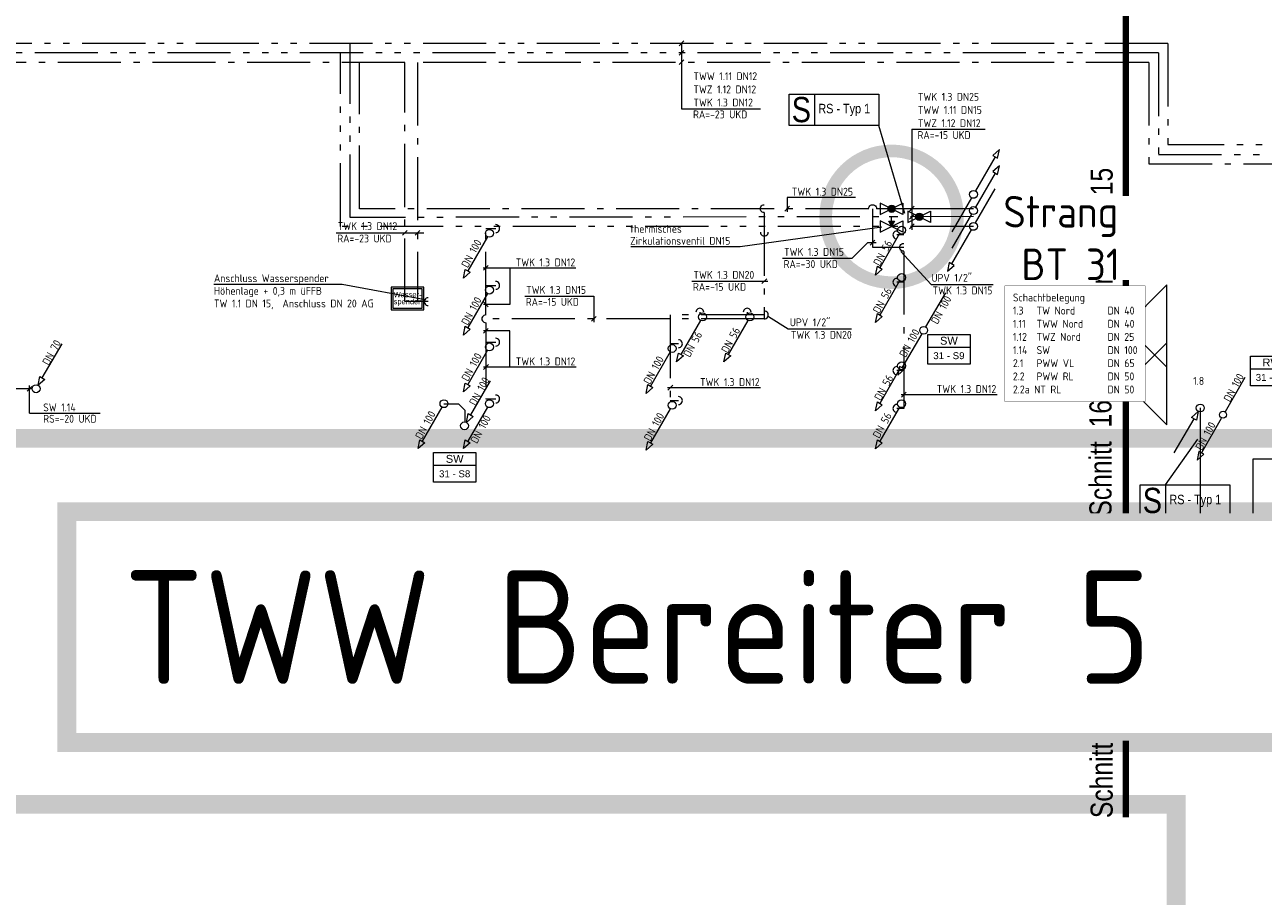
# Model space of a CAD drawing. Header units: metres. Extents: x -5 to 278, y -19 to 180.
# Tile 33 of 59: x 113 to 133, y 55 to 69. Entities that reach past the tile are written whole.
import ezdxf
from ezdxf.enums import TextEntityAlignment as Align

# ---------------------------------------------------------------- set-up
doc = ezdxf.new("R2010")
doc.units = ezdxf.units.M
doc.header["$LTSCALE"] = 0.1
for name, pattern in [('_PGMM_Ge_2Pkt', [16, 10, -2, 0, -2, 0, -2]), ('_PGMM_Ge_3Pkt', [18, 10, -2, 0, -2, 0, -2, 0, -2]), ('_PGMM_Ge_Ku', [6.5, 5, -1.5]), ('_PGMM_Ge_Pkt', [14, 10, -2, 0, -2])]:
    doc.linetypes.add(name, pattern=pattern)
doc.layers.get('0').update_dxf_attribs({"linetype": 'CONTINUOUS', "lineweight": 20})
for name, color, linetype, lineweight in [('A_TWW Bereiter_5', 200, 'CONTINUOUS', 20), ('A_TWW Bereiter_6', 4, 'CONTINUOUS', 20), ('S_Kaltwasser', 90, '_PGMM_Ge_Pkt', 20), ('S_Osmosewasser', 90, '_PGMM_OW', 20), ('S_Regenwasser', 162, '_PGMM_Ge_Ku', 20), ('S_Regenwasser TXT', 162, 'CONTINUOUS', 20), ('S_Schmutzwasser', 34, 'CONTINUOUS', 20), ('S_Schmutzwasser TXT', 34, 'CONTINUOUS', 20), ('S_Stempel Schott', 125, 'CONTINUOUS', 20), ('S_Symbol Absperrventile', 190, 'CONTINUOUS', 20), ('S_TXT Strang RW', 140, 'CONTINUOUS', 20), ('S_TXT Strang SW', 30, 'CONTINUOUS', 20), ('S_TXT Strangname', 6, 'CONTINUOUS', 20), ('S_TXT_W+K+Z', 125, 'CONTINUOUS', 20), ('S_Warmwasser', 10, '_PGMM_Ge_2Pkt', 20), ('S_Wasserspender', 210, 'CONTINUOUS', 20), ('S_Zirkulation', 21, '_PGMM_Ge_3Pkt', 20)]:
    doc.layers.add(name, color=color, linetype=linetype, lineweight=lineweight)
doc.layers.add('S_Schnittlinien', color=6, linetype='CONTINUOUS', lineweight=20, plot=False)
doc.styles.add('ACS_ISOCT', font='ISOCT')
doc.styles.add('Arial', font='arial.ttf')
doc.styles.add('ARIAL_NARROW', font='ARIALN.TTF')
doc.styles.get("Standard").update_dxf_attribs({"font": 'isocp.shx', "height": 0.001})
doc.styles.add('TGA_E2-02$0$STANDARD', font='isocp3.shx')
doc.linetypes.add('_PGMM_OW', pattern='A,8,0,["OW",ACS_ISOCT,S=1,R=0,X=0,Y=-0.5],-2.2', length=10.2)

# ---------------------------------------------------------------- blocks, each defined once
blk = doc.blocks.new('Wasserspender')
at = {"color": 0, "linetype": 'ByBlock'}
for points in [[(0, -0.36), (0.515, -0.36), (0.515, 0), (0, 0)], [(0.031, -0.022), (0.484, -0.022), (0.484, -0.338), (0.031, -0.338)]]:
    blk.add_lwpolyline(points, close=True, dxfattribs=at)
at = {"color": 0, "linetype": 'ByBlock', "insert": (0.038, -0.077), "char_height": 0.085, "attachment_point": 1, "rotation": 360, "line_spacing_factor": 0.78, "style": 'Arial'}
blk.add_mtext('Wasser-\\Pspender', dxfattribs=at)
blk = doc.blocks.new('*U13')
at = {"linetype": 'ByBlock'}
h = blk.add_hatch(color=0, dxfattribs=at)
edge = h.paths.add_edge_path()
edge.add_arc((0, 0), 1.16, 0, 360)
at = {"color": 0, "linetype": 'ByBlock'}
for points in [[(0, 0), (-3.59, 1.79), (-3.59, -1.79), (0, 0)], [(0, 0), (3.59, 1.79), (3.59, -1.79), (0, 0)]]:
    blk.add_lwpolyline(points, dxfattribs=at)
blk.add_circle((0, 0), 1.16, dxfattribs=at)
blk = doc.blocks.new('*U17')
at = {"linetype": 'ByBlock'}
h = blk.add_hatch(color=0, dxfattribs=at)
h.dxf.hatch_style = 1
h.paths.add_polyline_path([(0, 0), (-0.92, 1.72), (0.92, 1.72)])
at = {"color": 0, "linetype": 'ByBlock'}
for points in [[(0, 0), (-3.59, 1.79), (-3.59, -1.79), (0, 0)], [(0, 0), (-0.92, 1.72), (0.92, 1.72), (0, 0)], [(-0.75, 3.2), (0.75, 3.2)], [(0, 1.72), (0, 3.2)], [(0, 0), (3.59, 1.79), (3.59, -1.79), (0, 0)]]:
    blk.add_lwpolyline(points, dxfattribs=at)
blk = doc.blocks.new('Sym_Absperrventile')
at = {"color": 0, "linetype": 'ByBlock', "const_width": 0.1}
blk.add_lwpolyline([(0, -0.5219, 1), (0, 0.5219, 1), (0, -0.5219, -0.209016)], format="xyb", dxfattribs=at)
blk = doc.blocks.new('*U18')
at = {"color": 0, "linetype": 'ByBlock'}
for p, q in [((0.344, 0.595), (0.031, 0.054)), ((0.411, 0.712), (0.305, 0.618)), ((0.305, 0.618), (0.383, 0.573)), ((0.383, 0.573), (0.411, 0.712)), ((-0.031, -0.054), (-0.344, -0.595))]:
    blk.add_line(p, q, dxfattribs=at)
blk.add_circle((0, 0), 0.0625, dxfattribs=at)
blk = doc.blocks.new('*U19')
at = {"color": 0, "linetype": 'ByBlock'}
for p, q in [((0.031, 0.054), (0.344, 0.595)), ((-0.344, -0.595), (-0.031, -0.054)), ((-0.383, -0.573), (-0.411, -0.712)), ((-0.305, -0.618), (-0.383, -0.573)), ((-0.411, -0.712), (-0.305, -0.618))]:
    blk.add_line(p, q, dxfattribs=at)
blk.add_circle((0, 0), 0.0625, dxfattribs=at)
blk = doc.blocks.new('*U26')
at = {"color": 0, "linetype": 'ByBlock'}
blk.add_wipeout([(0, 0), (0.671, 0), (0.671, -0.473), (0, -0.473)], dxfattribs=at)
blk.add_lwpolyline([(0, 0), (0.671, 0), (0.671, -0.473), (0, -0.473)], close=True, dxfattribs=at)
blk.add_lwpolyline([(0, -0.203), (0.671, -0.203)], dxfattribs=at)
blk.add_lwpolyline([(0, -0.203), (0.671, -0.203)], dxfattribs=at)
at = {"color": 0, "linetype": 'ByBlock', "insert": (0.336, -0.102), "char_height": 0.125, "width": 0.20598, "attachment_point": 5, "style": 'ACS_ISOCT'}
blk.add_mtext('{\\fArial|b0|i0|c0|p34;SW}', dxfattribs=at)
at = {"color": 0, "linetype": 'ByBlock', "style": 'Arial'}
blk.add_attdef('STRANG_NR.', text='', height=0.11, dxfattribs=at).set_placement((0.336, -0.338), align=Align.MIDDLE_CENTER)
blk = doc.blocks.new('*U27')
at = {"color": 0, "linetype": 'ByBlock'}
blk.add_wipeout([(0, 0), (0.671, 0), (0.671, -0.473), (0, -0.473)], dxfattribs=at)
blk.add_lwpolyline([(0, 0), (0.671, 0), (0.671, -0.473), (0, -0.473)], close=True, dxfattribs=at)
blk.add_lwpolyline([(0, -0.203), (0.671, -0.203)], dxfattribs=at)
blk.add_lwpolyline([(0, -0.203), (0.671, -0.203)], dxfattribs=at)
at = {"color": 0, "linetype": 'ByBlock', "insert": (0.336, -0.102), "char_height": 0.125, "width": 0.20598, "attachment_point": 5, "style": 'ACS_ISOCT'}
blk.add_mtext('{\\fArial|b0|i0|c0|p34;RW}', dxfattribs=at)
at = {"color": 0, "linetype": 'ByBlock', "style": 'Arial'}
blk.add_attdef('STRANG_NR.', text='', height=0.11, dxfattribs=at).set_placement((0.336, -0.338), align=Align.MIDDLE_CENTER)

msp = doc.modelspace()

# ---------------------------------------------------------------- hatches: boundary and pattern name
at = {"layer": 'S_Kaltwasser'}
h = msp.add_hatch(dxfattribs=at)
h.set_pattern_fill('ANGLE', color=256)
h.set_pattern_definition([(0, (0, 0), (0, 6.985), [5.08, -1.905]), (90, (0, 0), (-6.985, 4e-16), [5.08, -1.905])])
edge = h.paths.add_edge_path()
edge.add_arc((127.236, 66.674), 0.522, 0, 360)

# ---------------------------------------------------------------- linework, layer by layer
for p, q in [((119.381, 68.259), (104.65, 68.259)), ((118.663, 65.94), (118.663, 68.259)), ((119.381, 64.467), (119.381, 68.259)), ((119.581, 68.259), (119.581, 64.467)), ((131.169, 68.259), (119.581, 68.259)), ((131.169, 68.259), (131.169, 66.65)), ((131.169, 66.65), (141.512, 66.65)), ((126.729, 65.94), (118.663, 65.94)), ((126.792, 65.94), (126.792, 65.328)), ((125.074, 65.878), (125.075, 64.195)), ((120.663, 64.257), (120.663, 65.625)), ((120.663, 65.625), (120.82, 65.625)), ((127.284, 65.524), (127.175, 65.524)), ((126.792, 65.328), (127.284, 65.328)), ((127.284, 65.263), (127.284, 62.775)), ((127.284, 64.774), (127.175, 64.774)), ((120.663, 64.725), (120.82, 64.725)), ((119.75, 64.467), (119.381, 64.467)), ((125.075, 64.195), (120.663, 64.195)), ((125.075, 64.256), (123.586, 64.256)), ((123.586, 64.256), (123.586, 62.9)), ((124.054, 64.299), (124.054, 64.256)), ((124.804, 64.299), (124.804, 64.256)), ((120.663, 64.132), (120.663, 62.925)), ((120.663, 63.825), (120.82, 63.825)), ((123.715, 63.8), (123.586, 63.8)), ((127.284, 63.375), (127.175, 63.375)), ((120.663, 62.925), (120.82, 62.925)), ((123.586, 62.9), (123.715, 62.9)), ((127.284, 62.775), (127.175, 62.775))]:
    msp.add_line(p, q, dxfattribs=at)
at = {"layer": 'S_Kaltwasser', "linetype": 'Continuous'}
msp.add_line((128.389, 65.94), (126.854, 65.94), dxfattribs=at)
at = {"layer": 'S_Kaltwasser', "linetype": 'Continuous', "extrusion": (0, 0, -1)}
for centre, major_axis in [((125.074, 65.94), (-0.0625, 0)), ((126.791, 65.941), (0, 0.0625)), ((127.283, 65.328), (-0.0625, 0))]:
    msp.add_ellipse(centre, major_axis=major_axis, ratio=1, start_param=4.708766, end_param=7.866194, dxfattribs=at)
at = {"layer": 'S_Kaltwasser', "linetype": 'Continuous'}
for centre, major_axis in [((120.82, 65.625), (0.0625, 0)), ((125.075, 65.568), (0, -0.0625)), ((127.175, 65.524), (-0.0625, 0)), ((120.82, 64.725), (0.0625, 0)), ((127.175, 64.774), (-0.0625, 0)), ((119.75, 64.467), (-0.0625, 0)), ((124.054, 64.299), (0, 0.0625)), ((124.804, 64.299), (0, 0.0625)), ((120.663, 64.195), (-0.0625, 0)), ((125.075, 64.256), (0.0625, 0)), ((120.82, 63.825), (0.0625, 0)), ((123.715, 63.8), (0.0625, 0)), ((127.175, 63.375), (-0.0625, 0)), ((120.82, 62.925), (0.0625, 0)), ((123.715, 62.9), (0.0625, 0)), ((127.175, 62.775), (-0.0625, 0))]:
    msp.add_ellipse(centre, major_axis=major_axis, ratio=1, start_param=4.708766, end_param=7.866194, dxfattribs=at)
at = {"layer": 'S_Osmosewasser', "linetype": 'Continuous'}
for p, q in [((131.571, 62.069), (131.883, 62.61)), ((131.844, 62.633), (131.951, 62.727)), ((131.922, 62.588), (131.844, 62.633)), ((131.951, 62.727), (131.922, 62.588))]:
    msp.add_line(p, q, dxfattribs=at)
at = {"layer": 'S_Osmosewasser', "ltscale": 2}
for p, q in [((131.982, 62.782), (131.982, 60.382)), ((131.982, 60.382), (148.015, 60.382))]:
    msp.add_line(p, q, dxfattribs=at)
at = {"layer": 'S_Osmosewasser', "linetype": 'Continuous'}
msp.add_circle((131.982, 62.782), 0.0625, dxfattribs=at)
at = {"layer": 'S_Regenwasser', "linetype": 'Continuous'}
for p, q in [((132.688, 63.263), (132.375, 62.721)), ((132.313, 62.613), (132, 62.072)), ((131.961, 62.094), (131.933, 61.955)), ((131.933, 61.955), (132.039, 62.049)), ((132.039, 62.049), (131.961, 62.094))]:
    msp.add_line(p, q, dxfattribs=at)
msp.add_ellipse((132.344, 62.675), major_axis=(0, 0.055), ratio=1, start_param=-1.570796, end_param=4.712389, dxfattribs=at)
at = {"layer": 'S_Schmutzwasser'}
for p, q in [((127.219, 65.546), (126.906, 65.005)), ((120.689, 65.496), (120.376, 64.955)), ((120.309, 64.838), (120.337, 64.977)), ((120.337, 64.977), (120.415, 64.932)), ((126.839, 64.888), (126.867, 65.027)), ((126.945, 64.982), (126.839, 64.888)), ((126.867, 65.027), (126.945, 64.982)), ((120.415, 64.932), (120.309, 64.838)), ((127.219, 64.796), (126.906, 64.255)), ((120.689, 64.596), (120.376, 64.055)), ((127.944, 64.608), (127.631, 64.067)), ((124.066, 64.171), (123.754, 63.629)), ((124.816, 64.171), (124.504, 63.629)), ((126.839, 64.138), (126.867, 64.277)), ((126.945, 64.232), (126.839, 64.138)), ((126.867, 64.277), (126.945, 64.232)), ((120.309, 63.938), (120.337, 64.077)), ((120.415, 64.032), (120.309, 63.938)), ((120.337, 64.077), (120.415, 64.032)), ((113.636, 63.258), (113.949, 63.8)), ((127.569, 63.959), (127.256, 63.418)), ((120.689, 63.696), (120.376, 63.155)), ((123.584, 63.671), (123.271, 63.129)), ((123.686, 63.513), (123.715, 63.652)), ((123.793, 63.607), (123.686, 63.513)), ((123.715, 63.652), (123.793, 63.607)), ((124.436, 63.513), (124.465, 63.652)), ((124.543, 63.607), (124.436, 63.513)), ((124.465, 63.652), (124.543, 63.607)), ((127.219, 63.396), (126.906, 62.854)), ((127.217, 63.44), (127.189, 63.301)), ((127.189, 63.301), (127.295, 63.395)), ((127.295, 63.395), (127.217, 63.44)), ((113.569, 63.142), (113.597, 63.281)), ((113.675, 63.236), (113.569, 63.142)), ((113.597, 63.281), (113.675, 63.236)), ((120.424, 62.671), (120.736, 63.212)), ((113.475, 63.087), (113.205, 63.087)), ((120.309, 63.038), (120.337, 63.177)), ((120.415, 63.132), (120.309, 63.038)), ((120.337, 63.177), (120.415, 63.132)), ((123.204, 63.013), (123.232, 63.152)), ((123.31, 63.107), (123.204, 63.013)), ((123.232, 63.152), (123.31, 63.107)), ((119.969, 62.796), (119.656, 62.255)), ((120, 62.85), (120.229, 62.85)), ((120.229, 62.85), (120.329, 62.75)), ((120.689, 62.796), (120.376, 62.255)), ((126.839, 62.737), (126.867, 62.877)), ((126.945, 62.832), (126.839, 62.737)), ((126.867, 62.877), (126.945, 62.832)), ((127.218, 62.796), (126.905, 62.254)), ((120.329, 62.75), (120.329, 62.55)), ((120.356, 62.554), (120.385, 62.694)), ((120.463, 62.649), (120.356, 62.554)), ((120.385, 62.694), (120.463, 62.649)), ((123.584, 62.771), (123.271, 62.229)), ((119.589, 62.138), (119.617, 62.277)), ((119.695, 62.232), (119.589, 62.138)), ((119.617, 62.277), (119.695, 62.232)), ((120.309, 62.138), (120.337, 62.277)), ((120.415, 62.232), (120.309, 62.138)), ((120.337, 62.277), (120.415, 62.232)), ((123.204, 62.113), (123.232, 62.252)), ((123.31, 62.207), (123.204, 62.113)), ((123.232, 62.252), (123.31, 62.207)), ((126.838, 62.137), (126.866, 62.277)), ((126.944, 62.232), (126.838, 62.137)), ((126.866, 62.277), (126.944, 62.232))]:
    msp.add_line(p, q, dxfattribs=at)
msp.add_circle((127.6, 64.013), 0.0625, dxfattribs=at)
at = {"layer": 'S_Schmutzwasser', "linetype": 'Continuous'}
for centre in [(120.72, 65.55), (127.25, 65.6), (127.25, 64.85), (120.72, 64.65), (124.097, 64.225), (124.847, 64.225), (120.72, 63.75), (123.615, 63.725), (127.25, 63.45), (113.538, 63.087), (120, 62.85), (120.72, 62.85), (123.615, 62.825), (127.249, 62.85), (120.325, 62.5)]:
    msp.add_ellipse(centre, major_axis=(0, 0.0625), ratio=1, start_param=-1.570796, end_param=4.712389, dxfattribs=at)
at = {"layer": 'S_Schmutzwasser TXT'}
for p, q in [((113.398, 63.05), (113.473, 63.125)), ((113.436, 62.698), (113.436, 63.136)), ((113.436, 62.698), (114.555, 62.698))]:
    msp.add_line(p, q, dxfattribs=at)
at = {"layer": 'S_Schnittlinien'}
for p, q in [((130.805, 64.081), (131.451, 64.732)), ((131.451, 62.516), (131.451, 64.732)), ((130.805, 64.081), (131.451, 63.431)), ((130.805, 63.167), (131.451, 63.817)), ((130.805, 63.167), (131.451, 62.516))]:
    msp.add_line(p, q, dxfattribs=at)
at = {"layer": 'S_Schnittlinien', "const_width": 0.1}
for points in [[(130.805, 64.081), (130.805, 70.95)], [(130.805, 56.298), (130.805, 63.167)]]:
    msp.add_lwpolyline(points, dxfattribs=at)
at = {"layer": 'S_Schnittlinien'}
for points in [[(130.805, 64.081), (131.451, 63.431), (131.451, 64.732), (130.805, 64.081)], [(130.805, 63.167), (131.451, 62.516), (131.451, 63.817), (130.805, 63.167)]]:
    msp.add_solid(points, dxfattribs=at)
at = {"layer": 'S_Stempel Schott'}
for p, q in [((125.869, 67.757), (125.869, 67.257)), ((127.3, 65.863), (126.888, 67.257)), ((131.43, 61.563), (131.946, 62.29)), ((131.43, 61.563), (131.43, 61.063))]:
    msp.add_line(p, q, dxfattribs=at)
for points in [[(125.469, 67.757), (126.888, 67.757), (126.888, 67.257), (125.469, 67.257)], [(131.03, 61.563), (132.45, 61.563), (132.45, 61.063), (131.03, 61.063)]]:
    msp.add_lwpolyline(points, close=True, dxfattribs=at)
at = {"layer": 'S_TXT_W+K+Z'}
for p, q in [((123.725, 68.523), (123.801, 68.599)), ((123.763, 68.567), (123.763, 67.525)), ((123.725, 68.373), (123.801, 68.449)), ((123.725, 68.223), (123.801, 68.299)), ((123.763, 67.525), (125.017, 67.525)), ((127.41, 67.199), (128.573, 67.199)), ((127.41, 67.199), (127.41, 65.604)), ((125.399, 65.903), (125.475, 65.978)), ((126.521, 66.12), (125.437, 66.12)), ((125.437, 66.12), (125.437, 65.891)), ((127.373, 65.903), (127.448, 65.978)), ((127.373, 65.772), (127.448, 65.847)), ((118.292, 65.559), (119.681, 65.559)), ((119.344, 65.521), (119.419, 65.596)), ((119.544, 65.521), (119.619, 65.596)), ((124.691, 65.339), (126.935, 65.651)), ((127.373, 65.623), (127.448, 65.698)), ((122.963, 65.339), (124.691, 65.339)), ((126.465, 65.155), (126.716, 65.407)), ((126.716, 65.407), (126.85, 65.407)), ((126.75, 65.364), (126.826, 65.439)), ((125.366, 65.155), (126.465, 65.155)), ((127.72, 64.74), (127.236, 65.261)), ((122.091, 65), (120.623, 65)), ((120.627, 64.964), (120.703, 65.039)), ((121.044, 65), (121.044, 64.424)), ((123.929, 64.793), (125.133, 64.793)), ((125.037, 64.755), (125.113, 64.831)), ((116.352, 64.746), (118.386, 64.746)), ((118.386, 64.746), (119.7, 64.5)), ((121.28, 64.555), (122.375, 64.555)), ((122.375, 64.555), (122.375, 64.141)), ((127.72, 64.74), (128.703, 64.74)), ((121.044, 64.424), (120.625, 64.424)), ((120.626, 64.462), (120.701, 64.387)), ((122.337, 64.157), (122.413, 64.233)), ((125.143, 64.23), (125.455, 64.035)), ((121.044, 64.006), (120.625, 64.006)), ((120.626, 63.968), (120.701, 64.043)), ((121.044, 63.431), (121.044, 64.006)), ((125.455, 64.035), (126.458, 64.035)), ((122.093, 63.431), (120.624, 63.431)), ((120.629, 63.394), (120.704, 63.47)), ((125.013, 63.104), (123.544, 63.104)), ((123.549, 63.067), (123.624, 63.142)), ((128.763, 62.993), (127.241, 62.993)), ((127.247, 62.955), (127.322, 63.031))]:
    msp.add_line(p, q, dxfattribs=at)
msp.add_lwpolyline([(132.817, 61.038), (135.114, 61.038), (135.114, 61.973), (132.817, 61.973)], close=True, dxfattribs=at)
at = {"layer": 'S_Warmwasser'}
for p, q in [((131.469, 68.559), (104.35, 68.559)), ((118.513, 65.801), (118.513, 68.559)), ((131.469, 68.559), (131.469, 66.95)), ((141.362, 66.95), (131.469, 66.95)), ((128.389, 65.815), (118.513, 65.801))]:
    msp.add_line(p, q, dxfattribs=at)
at = {"layer": 'S_Zirkulation'}
for p, q in [((131.319, 68.409), (104.5, 68.409)), ((118.363, 65.66), (118.363, 68.409)), ((131.319, 68.409), (131.319, 66.8)), ((131.319, 66.8), (146.5, 66.8)), ((128.389, 65.66), (118.363, 65.66))]:
    msp.add_line(p, q, dxfattribs=at)

# ---------------------------------------------------------------- block references
at = {"layer": 'S_Kaltwasser', "linetype": 'Continuous', "xscale": 0.05, "yscale": 0.05, "zscale": 0.05}
msp.add_blockref('*U13', (127.092, 65.94), dxfattribs=at)
at = {"layer": 'S_Symbol Absperrventile', "xscale": 2, "yscale": 2, "zscale": 2}
msp.add_blockref('Sym_Absperrventile', (127.092, 65.812), dxfattribs=at)
at = {"layer": 'S_Warmwasser', "linetype": 'Continuous', "xscale": 0.05, "yscale": 0.05, "zscale": 0.05}
msp.add_blockref('*U13', (127.531, 65.81), dxfattribs=at)
at = {"layer": 'S_Wasserspender'}
msp.add_blockref('Wasserspender', (119.165, 64.698), dxfattribs=at)
at = {"layer": 'S_Zirkulation', "linetype": 'Continuous', "ltscale": 10}
msp.add_blockref('*U19', (128.389, 65.66), dxfattribs=at)
at = {"layer": 'S_Zirkulation', "linetype": 'Continuous', "xscale": 0.05, "yscale": 0.05, "zscale": 0.05}
msp.add_blockref('*U17', (127.092, 65.658), dxfattribs=at)

# ---------------------------------------------------------------- texts
at = {"layer": 'S_Regenwasser TXT', "lineweight": -3}
for p in [(132.454, 62.866), (132.007, 62.1)]:
    msp.add_text('DN 100', height=0.125, rotation=61.3658, dxfattribs=at).set_placement(p)
at = {"layer": 'S_Schmutzwasser TXT'}
for s, p in [('DN 100', (120.377, 64.992)), ('DN 56', (126.904, 65.021)), ('DN 100', (120.377, 64.081)), ('DN 56', (126.897, 64.268)), ('DN 100', (127.819, 64.098)), ('DN 56', (123.894, 63.574)), ('DN 56', (124.495, 63.641)), ('DN 100', (127.316, 63.573)), ('DN 70', (113.739, 63.447)), ('DN 100', (120.38, 63.193)), ('DN 100', (123.263, 63.144)), ('DN 100', (120.501, 62.809)), ('DN 56', (126.92, 62.888)), ('DN 100', (119.647, 62.274)), ('DN 100', (120.522, 62.207)), ('DN 100', (123.269, 62.245)), ('DN 56', (126.896, 62.29))]:
    msp.add_text(s, height=0.125, rotation=61.3658, dxfattribs=at).set_placement(p)
for s, p in [('SW 1.14', (113.651, 62.729)), ('RS=-20 UKD', (113.651, 62.549))]:
    msp.add_text(s, height=0.125, dxfattribs=at).set_placement(p)
at = {"layer": 'S_Schnittlinien', "style": 'Arial', "width": 0.8}
for s, p in [('Schnitt  15 -15 ', (130.595, 64.066)), ('Schnitt  16 - 16', (130.576, 61.06)), ('Schnitt  16 - 16', (130.595, 56.283))]:
    msp.add_text(s, height=0.35, rotation=90, dxfattribs=at).set_placement(p)
at = {"layer": 'S_Stempel Schott', "style": 'ARIAL_NARROW'}
for s, height, p in [('S', 0.4, (125.509, 67.311)), ('RS - Typ 1', 0.15, (125.931, 67.452)), ('S', 0.4, (131.071, 61.117)), ('RS - Typ 1', 0.15, (131.493, 61.257))]:
    msp.add_text(s, height=height, dxfattribs=at).set_placement(p)
at = {"layer": 'S_TXT_W+K+Z'}
for s, p in [('RA=-23 UKD', (123.946, 67.372)), ('RA=-15 UKD', (127.502, 67.045)), ('thermisches', (122.954, 65.559)), ('RA=-23 UKD', (118.31, 65.405)), ('Zirkulationsventil DN15', (122.949, 65.368)), ('RA=-30 UKD', (125.381, 65.001)), ('Anschluss Wasserspender ', (116.356, 64.776)), ('RA=-15 UKD', (123.945, 64.639)), ('UPV 1/2"', (127.724, 64.782)), ('Höhenlage + 0,3 m üFFB', (116.356, 64.576)), ('TW 1.1 DN 15,  Anschluss DN 20 AG ', (116.356, 64.376)), ('RA=-15 UKD', (121.296, 64.401)), ('UPV 1/2"', (125.48, 64.077))]:
    msp.add_text(s, height=0.125, dxfattribs=at).set_placement(p)
at = {"layer": 'S_TXT_W+K+Z', "style": 'TGA_E2-02$0$STANDARD'}
msp.add_text('1.8', height=0.125, dxfattribs=at).set_placement((131.87, 63.148))
at = {"layer": 'S_TXT_W+K+Z', "char_height": 0.125, "width": 13.51068, "attachment_point": 1}
for s, insert in [('TWW 1.11 DN12\\PTWZ 1.12 DN12\\PTWK 1.3 DN12', (123.952, 68.102)), ('TWK 1.3 DN25\\PTWW 1.11 DN15\\PTWZ 1.12 DN12', (127.508, 67.775)), ('TWK 1.3 DN25', (125.511, 66.272)), ('\\PTWK 1.3 DN12', (118.316, 65.935)), ('TWK 1.3 DN12', (121.136, 65.152)), ('TWK 1.3 DN15', (125.388, 65.317)), ('TWK 1.3 DN20', (123.952, 64.954)), ('TWK 1.3 DN15', (121.302, 64.716)), ('TWK 1.3 DN15', (127.741, 64.708)), ('TWK 1.3 DN20', (125.496, 64.003)), ('TWK 1.3 DN12', (121.137, 63.583)), ('TWK 1.3 DN12', (124.057, 63.255)), ('TWK 1.3 DN12', (127.807, 63.145))]:
    msp.add_mtext(s, dxfattribs=dict(at, insert=insert))

# ---------------------------------------------------------------- next in the draw order: texts
at = {"layer": 'A_TWW Bereiter_5', "color": 7, "insert": (114.924, 60.211), "char_height": 1.8, "width": 17.43969, "attachment_point": 1, "bg_fill": 3, "box_fill_scale": 1.5, "bg_fill_color": 256, "bg_fill_transparency": 0}
msp.add_mtext('TWW Bereiter 5', dxfattribs=at)
at = {"layer": 'S_TXT Strangname', "insert": (128.863, 66.142), "char_height": 0.5, "width": 1.99812, "attachment_point": 1, "bg_fill": 3, "box_fill_scale": 1, "bg_fill_color": 256, "bg_fill_transparency": 0}
msp.add_mtext('Strang  BT 31', dxfattribs=at)

# ---------------------------------------------------------------- next in the draw order: linework, layer by layer
at = {"layer": 'A_TWW Bereiter_5', "const_width": 0.3}
msp.add_lwpolyline([(114.023, 61.139), (133.425, 61.139), (133.43, 57.482), (114.027, 57.482)], close=True, dxfattribs=at)
at = {"layer": 'A_TWW Bereiter_6', "const_width": 0.3}
msp.add_lwpolyline([(22.25, 56.501), (131.6, 56.501), (131.6, 7.151), (22.25, 7.151)], close=True, dxfattribs=at)

# ---------------------------------------------------------------- next in the draw order: block references
at = {"layer": 'S_Kaltwasser', "linetype": 'Continuous', "ltscale": 10}
msp.add_blockref('*U18', (128.389, 66.167), dxfattribs=at)
at = {"layer": 'S_Warmwasser', "linetype": 'Continuous', "ltscale": 10}
msp.add_blockref('*U18', (128.389, 65.91), dxfattribs=at)

# ---------------------------------------------------------------- next in the draw order: texts
at = {"layer": 'S_TXT_W+K+Z', "insert": (129.014, 64.596), "char_height": 0.125, "width": 1.9701, "attachment_point": 1, "bg_fill": 3, "box_fill_scale": 2, "bg_fill_color": 256, "bg_fill_transparency": 0}
msp.add_mtext('\\A1;\\pxt3,12,15,21;Schachtbelegung\\P1.3^ITW Nord^IDN 40\\P1.11^ITWW Nord^IDN 40\\P1.12^ITWZ Nord^IDN 25\\P1.14^ISW^IDN 100\\P2.1^IPWW VL^IDN 65\\P2.2^IPWW RL^IDN 50\\P2.2a NT RL^IDN 50', dxfattribs=at)

# ---------------------------------------------------------------- next in the draw order: linework, layer by layer
at = {"layer": 'A_TWW Bereiter_5', "const_width": 0.3}
msp.add_lwpolyline([(102.315, 62.301), (149.386, 62.301), (149.386, 69.257), (102.315, 69.257)], close=True, dxfattribs=at)
at = {"layer": 'S_TXT_W+K+Z', "const_width": 0.005}
msp.add_lwpolyline([(128.888, 62.883), (131.107, 62.883), (131.107, 64.717), (128.888, 64.717)], close=True, dxfattribs=at)

# ---------------------------------------------------------------- next in the draw order: block references
at = {"layer": 'S_TXT Strang RW', "lineweight": -3}
msp.add_blockref('*U27', (132.777, 63.605), dxfattribs=at).add_auto_attribs({'STRANG_NR.': '31 - R4'})
at = {"layer": 'S_TXT Strang SW', "lineweight": -3}
for p, values in [((127.664, 63.949), {'STRANG_NR.': '31 - S9'}), ((119.834, 62.077), {'STRANG_NR.': '31 - S8'})]:
    msp.add_blockref('*U26', p, dxfattribs=at).add_auto_attribs(values)

doc.saveas('drawing.dxf')
